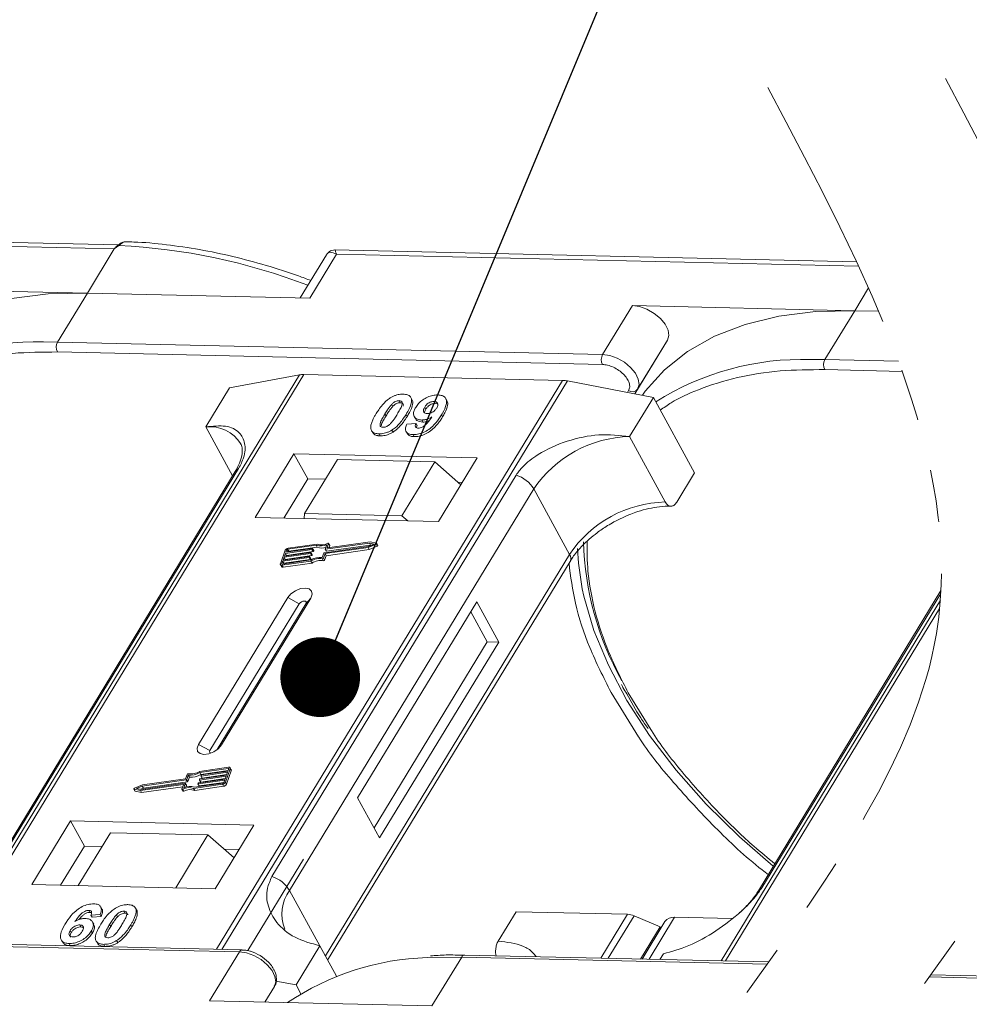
# Model space of a CAD drawing. Header units: millimetres. Extents: x -855 to 619, y 109 to 1142.
# Tile 59 of 74: x 261 to 320, y 923 to 984. Entities that reach past the tile are written whole.
import ezdxf

# ---------------------------------------------------------------- set-up
doc = ezdxf.new("R2010")
doc.units = ezdxf.units.MM
doc.linetypes.add('PHANTOM2', pattern=[31.75, 15.875, -3.175, 3.175, -3.175, 3.175, -3.175])
doc.styles.get("Standard").update_dxf_attribs({"font": '仿宋_GB2312.ttf', "width": 0.8})
doc.dimstyles.new('ISO-25.1', dxfattribs={"dimtxt": 6, "dimasz": 5, "dimexe": 3.5, "dimexo": 0.625, "dimgap": 1.5, "dimtad": 1, "dimtoh": 1, "dimtxsty": 'Standard', "dimcen": 2.5, "dimadec": 0, "dimazin": 0, "dimtfac": 1, "dimtmove": 0, "dimatfit": 3, "dimfxl": 0, "dimarcsym": 0})

msp = doc.modelspace()

# ---------------------------------------------------------------- linework, layer by layer
at = {"color": 7, "linetype": 'Continuous', "lineweight": 15}
for p, q in [((266.73, 970.352), (232.194, 971.144)), ((232.291, 970.884), (266.474, 970.1)), ((266.773, 970.311), (266.474, 970.1)), ((266.474, 970.1), (264.793, 967.338)), ((279.791, 969.742), (278.142, 967.032)), ((278.737, 967.018), (280.418, 969.78)), ((313.041, 969.289), (280.32, 970.04)), ((280.418, 969.78), (313.162, 969.029)), ((264.793, 967.338), (250.85, 967.658)), ((262.926, 964.269), (264.793, 967.338)), ((264.793, 967.338), (278.737, 967.018)), ((313.786, 967.657), (312.92, 966.234)), ((298.976, 966.554), (297.109, 963.485)), ((312.92, 966.234), (298.976, 966.554)), ((311.053, 963.165), (312.92, 966.234)), ((312.92, 966.234), (314.42, 966.199)), ((262.926, 964.269), (262.038, 964.275)), ((297.109, 963.485), (262.926, 964.269)), ((301.17, 964.378), (299.127, 961.02)), ((299.302, 961.309), (301.17, 964.378)), ((262.912, 963.647), (297.095, 962.863)), ((311.053, 963.165), (310.165, 963.171)), ((315.67, 963.059), (311.053, 963.165)), ((278.09, 962.213), (256.41, 926.583)), ((256.679, 926.577), (278.375, 962.234)), ((273.712, 961.407), (278.09, 962.213)), ((278.375, 962.234), (294.592, 961.862)), ((311.038, 962.543), (315.898, 962.431)), ((294.592, 961.862), (272.895, 926.205)), ((273.228, 926.197), (294.908, 961.827)), ((294.908, 961.827), (300.29, 960.797)), ((273.712, 961.407), (272.218, 958.952)), ((298.74, 961.231), (298.665, 961.108)), ((299.126, 961.02), (299.302, 961.309)), ((283.88, 960.36), (283.948, 960.234)), ((284.351, 960.594), (284.42, 960.467)), ((285.149, 960.664), (285.08, 960.79)), ((286.606, 960.417), (286.537, 960.543)), ((286.606, 960.417), (286.733, 960.392)), ((287.337, 960.599), (287.268, 960.725)), ((298.796, 958.342), (300.29, 960.797)), ((300.29, 960.797), (302.876, 956.069)), ((283.458, 959.769), (283.527, 959.643)), ((284.85, 959.608), (284.781, 959.734)), ((285.951, 960.184), (286.02, 960.058)), ((287.073, 959.578), (287.004, 959.704)), ((284.822, 959.126), (285.406, 959.165)), ((285.297, 959.604), (285.366, 959.478)), ((285.406, 959.165), (285.475, 959.039)), ((285.762, 959.38), (285.831, 959.254)), ((272.218, 958.952), (273.901, 955.877)), ((282.662, 958.653), (282.731, 958.527)), ((283.087, 958.516), (283.156, 958.39)), ((283.894, 958.75), (283.963, 958.624)), ((284.786, 958.66), (284.855, 958.534)), ((285.22, 958.467), (285.289, 958.341)), ((301.038, 954.245), (298.796, 958.342)), ((277.749, 957.269), (275.322, 953.28)), ((289.242, 957.006), (277.749, 957.269)), ((277.749, 957.269), (278.612, 955.693)), ((280.472, 956.896), (278.418, 953.52)), ((286.577, 956.756), (280.472, 956.896)), ((284.523, 953.38), (286.577, 956.756)), ((286.577, 956.756), (288.222, 955.328)), ((286.815, 953.016), (289.242, 957.006)), ((274.065, 956.147), (258.752, 930.981)), ((258.966, 931.168), (274.279, 956.333)), ((301.756, 954.228), (302.876, 956.069)), ((291.683, 955.934), (276.37, 930.768)), ((278.612, 955.693), (277.118, 953.238)), ((279.725, 955.668), (278.612, 955.693)), ((288.309, 955.471), (288.051, 955.477)), ((277.478, 929.891), (292.791, 955.057)), ((295.033, 950.959), (292.791, 955.057)), ((278.418, 953.52), (278.394, 953.209)), ((284.523, 953.38), (278.418, 953.52)), ((275.322, 953.28), (286.815, 953.016)), ((284.892, 953.06), (284.523, 953.38)), ((282.491, 951.67), (279.732, 951.278)), ((282.535, 951.743), (279.849, 951.362)), ((279.993, 951.525), (279.924, 951.651)), ((282.776, 951.609), (282.491, 951.67)), ((282.56, 951.543), (282.491, 951.67)), ((282.923, 951.661), (282.535, 951.743)), ((283.008, 951.524), (282.939, 951.65)), ((277.204, 951.222), (276.898, 950.371)), ((277.155, 950.845), (278.816, 951.08)), ((278.879, 951.258), (277.219, 951.022)), ((277.245, 951.093), (278.905, 951.329)), ((277.296, 951.235), (277.245, 951.093)), ((277.288, 950.896), (278.948, 951.132)), ((277.364, 951.11), (277.296, 951.235)), ((279.142, 951.531), (277.354, 951.277)), ((277.354, 951.277), (277.423, 951.151)), ((279.196, 951.606), (277.38, 951.348)), ((277.423, 951.151), (279.211, 951.404)), ((278.832, 951.066), (278.819, 951.03)), ((278.888, 950.904), (278.819, 951.03)), ((278.901, 950.949), (278.832, 951.075)), ((278.901, 950.94), (278.832, 951.066)), ((278.948, 951.132), (278.879, 951.258)), ((278.921, 951.314), (278.909, 951.279)), ((278.978, 951.153), (278.909, 951.279)), ((278.99, 951.197), (278.921, 951.323)), ((278.99, 951.188), (278.921, 951.314)), ((278.978, 951.153), (278.99, 951.188)), ((279.211, 951.404), (279.142, 951.531)), ((279.527, 950.77), (279.626, 951.044)), ((279.655, 951.065), (282.415, 951.457)), ((279.698, 951.004), (282.408, 951.388)), ((279.715, 951.292), (279.814, 951.566)), ((279.715, 951.283), (279.784, 951.157)), ((279.801, 951.152), (279.732, 951.278)), ((279.767, 950.878), (282.477, 951.262)), ((279.801, 951.152), (282.56, 951.543)), ((279.832, 951.376), (279.924, 951.633)), ((279.84, 951.362), (279.832, 951.376)), ((279.924, 951.633), (279.993, 951.507)), ((279.946, 951.375), (279.993, 951.507)), ((282.408, 951.388), (282.9, 951.596)), ((282.477, 951.262), (282.408, 951.388)), ((282.415, 951.457), (282.776, 951.609)), ((282.477, 951.262), (282.969, 951.469)), ((282.56, 951.543), (282.6, 951.535)), ((282.9, 951.596), (282.969, 951.469)), ((277.041, 950.525), (276.99, 950.384)), ((276.997, 950.284), (278.814, 950.542)), ((277.023, 950.355), (278.811, 950.608)), ((278.701, 950.761), (277.041, 950.525)), ((277.11, 950.399), (277.041, 950.525)), ((277.066, 950.596), (278.727, 950.832)), ((277.13, 950.774), (277.066, 950.596)), ((277.066, 950.158), (278.883, 950.416)), ((277.11, 950.399), (278.77, 950.635)), ((278.79, 951.009), (277.13, 950.774)), ((277.199, 950.648), (277.13, 950.774)), ((277.219, 951.022), (277.155, 950.845)), ((277.187, 950.613), (277.199, 950.648)), ((277.199, 950.648), (278.859, 950.883)), ((277.288, 950.896), (277.219, 951.022)), ((277.276, 950.862), (277.288, 950.896)), ((278.77, 950.635), (278.701, 950.761)), ((278.743, 950.818), (278.73, 950.782)), ((278.799, 950.656), (278.73, 950.782)), ((278.812, 950.701), (278.743, 950.827)), ((278.743, 950.818), (278.812, 950.692)), ((278.859, 950.883), (278.79, 951.009)), ((278.799, 950.656), (278.812, 950.692)), ((278.883, 950.416), (278.814, 950.542)), ((278.888, 950.904), (278.901, 950.94)), ((279.523, 950.688), (279.592, 950.562)), ((279.6, 950.729), (279.698, 951.004)), ((279.669, 950.603), (279.6, 950.729)), ((279.669, 950.603), (279.767, 950.878)), ((279.767, 950.878), (279.698, 951.004)), ((295.033, 950.959), (279.72, 925.794)), ((279.863, 925.533), (295.066, 950.518)), ((276.9, 950.316), (276.969, 950.19)), ((276.99, 950.384), (277.005, 950.355)), ((277.066, 950.158), (276.997, 950.284)), ((277.097, 950.365), (277.11, 950.399)), ((318.329, 948.695), (306.879, 929.877)), ((277.362, 948.254), (271.76, 939.047)), ((273.196, 939.014), (278.799, 948.221)), ((277.362, 948.254), (278.083, 947.864)), ((278.799, 948.221), (278.492, 947.854)), ((289.214, 947.982), (281.745, 935.706)), ((290.594, 945.46), (289.214, 947.982)), ((318.291, 948.084), (304.536, 925.479)), ((307.093, 930.063), (318.32, 948.514)), ((278.083, 947.864), (272.48, 938.657)), ((272.94, 938.73), (278.492, 947.854)), ((289.876, 945.477), (288.841, 947.368)), ((304.805, 925.473), (318.247, 947.562)), ((282.779, 933.814), (289.876, 945.477)), ((290.594, 945.46), (289.876, 945.477)), ((283.124, 933.184), (290.594, 945.46)), ((297.638, 942.309), (299.365, 939.521)), ((300.137, 939.974), (298.715, 942.284)), ((272.48, 938.657), (271.76, 939.047)), ((273.196, 939.014), (273.008, 938.788)), ((273.653, 937.614), (271.836, 937.356)), ((273.627, 937.543), (271.839, 937.289)), ((273.446, 936.675), (273.752, 937.527)), ((273.609, 937.372), (273.66, 937.514)), ((273.653, 937.495), (273.627, 937.543)), ((273.819, 937.455), (273.75, 937.582)), ((273.752, 937.527), (273.821, 937.401)), ((270.995, 936.832), (268.235, 936.44)), ((270.952, 936.893), (268.242, 936.509)), ((271.05, 937.168), (270.952, 936.893)), ((271.064, 936.706), (270.995, 936.832)), ((271.123, 937.127), (271.024, 936.853)), ((271.093, 936.727), (271.024, 936.853)), ((271.093, 936.727), (271.192, 937.001)), ((271.192, 937.001), (271.123, 937.127)), ((271.771, 936.64), (273.431, 936.875)), ((271.818, 936.831), (271.831, 936.867)), ((273.495, 937.053), (271.834, 936.817)), ((271.908, 937.163), (271.839, 937.289)), ((271.86, 936.888), (273.52, 937.124)), ((271.903, 936.691), (273.443, 936.909)), ((271.907, 937.08), (271.92, 937.115)), ((271.907, 937.07), (271.976, 936.944)), ((271.908, 937.163), (273.622, 937.406)), ((273.584, 937.301), (271.924, 937.065)), ((271.993, 936.939), (271.924, 937.065)), ((271.949, 937.136), (273.609, 937.372)), ((271.993, 936.939), (273.532, 937.158)), ((273.431, 936.875), (273.495, 937.053)), ((273.515, 936.549), (273.821, 937.401)), ((273.52, 937.124), (273.584, 937.301)), ((267.711, 936.247), (267.78, 936.121)), ((267.727, 936.236), (268.115, 936.154)), ((267.796, 936.11), (267.727, 936.236)), ((268.242, 936.509), (267.751, 936.302)), ((268.235, 936.44), (267.874, 936.288)), ((267.874, 936.288), (268.159, 936.228)), ((268.115, 936.154), (270.801, 936.536)), ((268.119, 936.236), (268.304, 936.314)), ((268.159, 936.228), (270.918, 936.619)), ((268.184, 936.028), (270.773, 936.396)), ((268.304, 936.314), (268.235, 936.44)), ((268.304, 936.314), (271.064, 936.706)), ((270.818, 936.521), (270.726, 936.264)), ((270.726, 936.246), (270.795, 936.12)), ((270.849, 936.116), (270.78, 936.242)), ((270.814, 936.512), (270.801, 936.536)), ((270.935, 936.605), (270.836, 936.331)), ((271.004, 936.488), (270.935, 936.614)), ((271.004, 936.479), (270.935, 936.605)), ((270.966, 936.374), (271.004, 936.479)), ((271.454, 936.292), (273.27, 936.55)), ((271.523, 936.166), (271.454, 936.292)), ((271.508, 936.367), (273.296, 936.621)), ((271.523, 936.166), (273.339, 936.423)), ((271.729, 936.583), (271.741, 936.619)), ((271.729, 936.574), (271.798, 936.448)), ((273.405, 936.804), (271.745, 936.569)), ((271.814, 936.443), (271.745, 936.569)), ((271.814, 936.443), (273.354, 936.661)), ((271.818, 936.822), (271.887, 936.696)), ((271.903, 936.691), (271.834, 936.817)), ((273.27, 936.55), (273.339, 936.423)), ((273.355, 936.662), (273.405, 936.804)), ((273.515, 936.549), (273.446, 936.675)), ((267.796, 936.11), (268.184, 936.028)), ((268.184, 936.028), (268.115, 936.154)), ((281.745, 935.706), (283.124, 933.184)), ((263.744, 934.252), (261.316, 930.262)), ((275.237, 933.988), (263.744, 934.252)), ((263.744, 934.252), (264.606, 932.676)), ((272.809, 929.998), (275.237, 933.988)), ((266.242, 933.51), (264.225, 930.195)), ((266.242, 933.51), (272.348, 933.37)), ((270.331, 930.055), (272.348, 933.37)), ((272.348, 933.37), (273.992, 931.943)), ((264.606, 932.676), (263.112, 930.221)), ((265.719, 932.65), (264.606, 932.676)), ((274.303, 932.453), (273.379, 932.475)), ((278.35, 931.862), (274.858, 926.123)), ((261.316, 930.262), (272.809, 929.998)), ((277.478, 929.891), (279.375, 926.425)), ((265.703, 928.733), (265.634, 928.86)), ((267.764, 928.856), (267.758, 928.867)), ((264.88, 928.645), (264.949, 928.519)), ((265.599, 928.394), (265.015, 928.355)), ((265.015, 928.355), (265.084, 928.229)), ((265.084, 928.229), (265.668, 928.268)), ((265.599, 928.394), (265.668, 928.268)), ((266.681, 928.235), (266.612, 928.361)), ((267.084, 928.595), (267.153, 928.469)), ((267.837, 928.737), (267.906, 928.61)), ((290.56, 926.723), (291.681, 928.564)), ((291.681, 928.564), (298.665, 928.404)), ((298.665, 928.404), (296.99, 925.652)), ((299.083, 928.306), (297.462, 925.641)), ((299.083, 928.306), (300.714, 927.61)), ((300.026, 925.582), (301.626, 928.212)), ((305.202, 928.13), (301.626, 928.212)), ((264.316, 927.733), (264.385, 927.607)), ((265.193, 927.787), (265.124, 927.913)), ((266.189, 927.768), (266.258, 927.642)), ((267.515, 927.738), (267.584, 927.612)), ((299.488, 925.595), (300.714, 927.61)), ((301.016, 927.952), (299.58, 925.592)), ((300.758, 927.529), (300.714, 927.61)), ((263.717, 927.388), (263.786, 927.262)), ((265.037, 927.347), (265.106, 927.221)), ((240.143, 926.827), (274.326, 926.043)), ((274.509, 926.168), (240.326, 926.952)), ((263.152, 926.797), (263.221, 926.671)), ((263.646, 926.567), (263.715, 926.441)), ((265.339, 926.731), (265.408, 926.605)), ((265.82, 926.517), (265.889, 926.391)), ((266.627, 926.752), (266.696, 926.625)), ((279.375, 926.425), (277.881, 923.969)), ((279.375, 926.425), (280.417, 924.519)), ((274.326, 926.043), (272.459, 922.974)), ((286.11, 925.685), (288.27, 925.723)), ((286.403, 922.654), (288.27, 925.723)), ((288.27, 925.723), (307.427, 925.283)), ((307.518, 925.41), (288.453, 925.848)), ((300.703, 925.567), (300.924, 925.93)), ((332.173, 924.266), (317.672, 924.599)), ((276.618, 924.211), (277.881, 923.969)), ((277.881, 923.969), (278.18, 923.422)), ((317.581, 924.472), (331.99, 924.141)), ((276.52, 923.867), (275.928, 922.894)), ((275.928, 922.894), (276.52, 923.867)), ((272.459, 922.974), (286.403, 922.654))]:
    msp.add_line(p, q, dxfattribs=at)
at = {"color": 7, "linetype": 'Continuous', "lineweight": 15, "flags": 128}
for points in [[(266.773, 970.311), (266.757, 970.321), (266.742, 970.328), (266.728, 970.333), (266.717, 970.335), (266.708, 970.335), (266.7, 970.331), (266.695, 970.325), (266.693, 970.316)], [(264.793, 967.338), (262.341, 967.28), (260.043, 966.991), (257.923, 966.475), (256.005, 965.737), (254.31, 964.785), (252.856, 963.629), (251.659, 962.283), (251.48, 962.032)], [(301.17, 964.378), (301.258, 964.669), (301.21, 965.015), (301.028, 965.384), (300.73, 965.745), (300.339, 966.067), (299.891, 966.323), (299.423, 966.49), (298.976, 966.554)], [(312.92, 966.234), (310.468, 966.176), (308.169, 965.887), (306.05, 965.371), (304.131, 964.633), (302.436, 963.68), (300.982, 962.525), (299.786, 961.179), (299.606, 960.928)], [(299.302, 961.309), (299.391, 961.6), (299.342, 961.946), (299.161, 962.315), (298.862, 962.676), (298.472, 962.998), (298.023, 963.254), (297.556, 963.421), (297.109, 963.485)], [(279.87, 951.655), (279.882, 951.66), (279.894, 951.662), (279.905, 951.662), (279.914, 951.66), (279.921, 951.655), (279.925, 951.649), (279.926, 951.641), (279.924, 951.633)], [(282.923, 951.661), (282.932, 951.657), (282.939, 951.651), (282.941, 951.642), (282.939, 951.632), (282.934, 951.622), (282.925, 951.612), (282.913, 951.603), (282.9, 951.596)], [(278.816, 951.08), (278.82, 951.081), (278.824, 951.08), (278.827, 951.079), (278.83, 951.077), (278.832, 951.075), (278.833, 951.072), (278.833, 951.069), (278.832, 951.066)], [(278.905, 951.329), (278.909, 951.329), (278.913, 951.328), (278.917, 951.327), (278.919, 951.326), (278.921, 951.323), (278.922, 951.321), (278.922, 951.318), (278.921, 951.314)], [(279.732, 951.278), (279.727, 951.277), (279.723, 951.278), (279.72, 951.279), (279.717, 951.281), (279.715, 951.283), (279.714, 951.286), (279.714, 951.289), (279.715, 951.292)], [(279.849, 951.362), (279.844, 951.361), (279.84, 951.362), (279.837, 951.363), (279.834, 951.365), (279.833, 951.367), (279.831, 951.37), (279.831, 951.373), (279.832, 951.376)], [(282.969, 951.469), (282.982, 951.476), (282.994, 951.485), (283.003, 951.496), (283.008, 951.506), (283.01, 951.516), (283.008, 951.524)], [(295.831, 948.808), (295.588, 950.401), (295.524, 951.323)], [(278.727, 950.832), (278.731, 950.832), (278.735, 950.832), (278.738, 950.831), (278.741, 950.829), (278.743, 950.827), (278.744, 950.824), (278.744, 950.821), (278.743, 950.818)], [(276.997, 950.284), (276.971, 950.282), (276.948, 950.284), (276.928, 950.291), (276.911, 950.301), (276.9, 950.315), (276.894, 950.331), (276.893, 950.35), (276.898, 950.371)], [(276.99, 950.384), (276.988, 950.377), (276.988, 950.37), (276.99, 950.365), (276.994, 950.36), (277, 950.357), (277.006, 950.355), (277.014, 950.354), (277.023, 950.355)], [(278.799, 948.221), (278.887, 948.457), (278.852, 948.66), (278.7, 948.798), (278.454, 948.851), (278.151, 948.811), (277.837, 948.683), (277.56, 948.487), (277.362, 948.254)], [(307.81, 931.407), (305.683, 933.258), (303.601, 935.312), (301.72, 937.437), (300.059, 939.611), (298.636, 941.81), (297.467, 944.012), (296.563, 946.193), (295.935, 948.33), (295.831, 948.808)], [(278.492, 947.854), (278.517, 947.922), (278.507, 947.979), (278.464, 948.019), (278.394, 948.034), (278.307, 948.023), (278.218, 947.986), (278.139, 947.93), (278.083, 947.864)], [(271.76, 939.047), (271.672, 938.811), (271.706, 938.608), (271.858, 938.47), (272.105, 938.417), (272.408, 938.457), (272.722, 938.585), (272.999, 938.78), (273.196, 939.014)], [(272.48, 938.657), (272.455, 938.59), (272.465, 938.532), (272.508, 938.492), (272.513, 938.49)], [(273.66, 937.514), (273.662, 937.52), (273.662, 937.527), (273.66, 937.532), (273.656, 937.537), (273.65, 937.54), (273.644, 937.542), (273.636, 937.543), (273.627, 937.543)], [(273.653, 937.614), (273.679, 937.615), (273.702, 937.613), (273.723, 937.606), (273.739, 937.596), (273.75, 937.582), (273.756, 937.566), (273.757, 937.547), (273.752, 937.527)], [(271.834, 936.817), (271.83, 936.817), (271.826, 936.817), (271.823, 936.818), (271.82, 936.82), (271.818, 936.822), (271.817, 936.825), (271.817, 936.828), (271.818, 936.831)], [(271.924, 937.065), (271.919, 937.065), (271.915, 937.065), (271.912, 937.066), (271.909, 937.068), (271.907, 937.07), (271.906, 937.073), (271.906, 937.076), (271.907, 937.08)], [(267.727, 936.236), (267.718, 936.24), (267.711, 936.247), (267.709, 936.255), (267.711, 936.265), (267.717, 936.275), (267.726, 936.286), (267.737, 936.295), (267.751, 936.302)], [(270.78, 936.242), (270.768, 936.237), (270.756, 936.235), (270.745, 936.235), (270.736, 936.237), (270.729, 936.242), (270.725, 936.248), (270.724, 936.256), (270.726, 936.264)], [(270.801, 936.536), (270.806, 936.536), (270.81, 936.535), (270.813, 936.534), (270.816, 936.533), (270.818, 936.53), (270.819, 936.528), (270.819, 936.524), (270.818, 936.521)], [(270.918, 936.619), (270.923, 936.62), (270.927, 936.619), (270.93, 936.618), (270.933, 936.617), (270.935, 936.614), (270.936, 936.612), (270.936, 936.608), (270.935, 936.605)], [(271.745, 936.569), (271.741, 936.568), (271.737, 936.569), (271.734, 936.57), (271.731, 936.571), (271.729, 936.574), (271.728, 936.577), (271.728, 936.58), (271.729, 936.583)], [(270.795, 936.12), (270.798, 936.116), (270.805, 936.111), (270.814, 936.109), (270.825, 936.109), (270.837, 936.111), (270.849, 936.116)], [(274.326, 926.043), (274.773, 925.979), (275.241, 925.812), (275.689, 925.557), (276.079, 925.234), (276.378, 924.873), (276.56, 924.504), (276.608, 924.159), (276.52, 923.867)]]:
    msp.add_lwpolyline(points, dxfattribs=at)
at = {"color": 7, "linetype": 'Continuous', "lineweight": 15}
for centre, radius, start, end in [((265.078, 932.742), 37.606, 68.8867, 87.41637), ((261.49, 947.098), 17.186, 88.17299, 122.27686), ((263.519, 963.944), 0.676, 151.28833, 206.07738), ((297.702, 963.16), 0.676, 151.28833, 206.07738), ((309.617, 945.993), 17.186, 88.17299, 122.27686), ((311.646, 962.84), 0.676, 151.28833, 206.07738), ((278.335, 960.83), 1.404, 88.36437, 100.07486), ((294.54, 959.939), 1.923, 78.95956, 88.45106), ((298.981, 961.557), 0.406, 233.49916, 322.32593), ((272.459, 956.644), 2.32, 32.72807, 95.94494), ((298.964, 950.905), 7.439, 91.29253, 146.07318), ((274.477, 955.89), 0.486, 114.04723, 148.03545), ((291.041, 953.985), 2.052, 31.49474, 71.76502), ((301.205, 946.807), 7.439, 91.29253, 146.07318), ((279.478, 952.374), 0.819, 249.85489, 298.61454), ((314.735, 952.238), 18.828, 181.47296, 209.27046), ((277.409, 951.121), 0.229, 97.42066, 153.85265), ((277.364, 951.201), 0.0762, 97.42066, 153.85265), ((277.433, 951.074), 0.0769, 97.57631, 152.44031), ((278.785, 951.047), 0.0381, 277.42066, 333.85265), ((278.874, 951.295), 0.0381, 277.42066, 333.85265), ((278.943, 951.169), 0.0381, 277.42066, 333.85265), ((278.98, 951.192), 0.011, 336.9348, 26.00024), ((279.433, 952.39), 0.907, 251.29271, 294.8085), ((279.493, 952.207), 0.85, 250.64873, 287.80174), ((279.66, 951.027), 0.0381, 97.42066, 153.85265), ((279.796, 951.166), 0.0149, 216.6597, 287.11154), ((279.974, 951.515), 0.0214, 336.12463, 26.81041), ((278.696, 950.799), 0.0381, 277.42066, 333.85265), ((278.765, 950.673), 0.0381, 277.42066, 333.85265), ((279.414, 949.602), 1.173, 84.44241, 120.93013), ((278.802, 950.696), 0.011, 336.9348, 26.00024), ((279.356, 949.704), 0.998, 80.39857, 122.94909), ((278.854, 950.921), 0.0381, 277.42066, 333.85265), ((279.425, 949.578), 0.998, 80.39857, 122.94909), ((278.891, 950.944), 0.011, 336.9348, 26.00024), ((279.533, 950.761), 0.0736, 261.76287, 334.64704), ((279.602, 950.635), 0.0736, 261.76287, 334.64704), ((294.691, 950.712), 0.422, 332.73921, 35.93869), ((277.04, 950.243), 0.0892, 216.6597, 287.11154), ((273.76, 937.426), 0.0661, 336.9348, 26.00024), ((270.99, 936.87), 0.0381, 277.42066, 333.85265), ((271.117, 937.136), 0.0736, 81.76287, 154.64704), ((271.236, 938.295), 1.173, 264.44241, 300.93013), ((271.294, 938.193), 0.998, 260.39857, 302.94909), ((271.305, 938.169), 1.173, 264.44241, 300.93013), ((271.865, 936.85), 0.0381, 97.42066, 153.85265), ((271.954, 937.098), 0.0381, 97.42066, 153.85265), ((271.988, 936.953), 0.0149, 216.6597, 287.11154), ((271.172, 935.523), 0.819, 69.85489, 118.61454), ((271.217, 935.507), 0.907, 71.29271, 114.8085), ((271.241, 935.397), 0.819, 69.85489, 118.61454), ((270.994, 936.483), 0.011, 336.9348, 26.00024), ((271.059, 936.744), 0.0381, 277.42066, 333.85265), ((271.776, 936.602), 0.0381, 97.42066, 153.85265), ((271.81, 936.457), 0.0149, 216.6597, 287.11154), ((271.899, 936.705), 0.0149, 216.6597, 287.11154), ((273.241, 936.776), 0.229, 277.42066, 333.85265), ((273.286, 936.696), 0.0762, 277.42066, 333.85265), ((273.31, 936.65), 0.229, 277.42066, 333.85265), ((267.799, 936.131), 0.0212, 210.21858, 262.82259), ((275.728, 928.819), 2.052, 31.49474, 71.76502), ((307.291, 929.62), 0.486, 114.04363, 148.18037), ((279.424, 928.428), 2.434, 143.05874, 202.97399), ((298.615, 927.251), 1.154, 66.05067, 87.52203), ((301.546, 927.552), 0.664, 83.06528, 142.98998), ((274.519, 925.957), 0.21, 92.05976, 156.00278), ((288.469, 925.627), 0.221, 94.37574, 154.30043), ((286.579, 909.219), 16.472, 91.62872, 124.08314)]:
    msp.add_arc(centre, radius, start, end, dxfattribs=at)
at = {"color": 3, "linetype": 'PHANTOM2', "lineweight": 9, "ltscale": 1.030123}
for points in [[(318.611, 980.796), (329.184, 946.558), (305.52, 901.748), (316.092, 867.51)], [(307.468, 980.228), (318.041, 945.991), (294.377, 901.18), (304.949, 866.943)]]:
    msp.add_spline(points, degree=3, dxfattribs=at)
at = {"color": 7, "linetype": 'Continuous', "lineweight": 15}
msp.add_open_spline([(266.474, 970.1), (266.507, 970.148), (266.572, 970.243), (266.652, 970.291), (266.693, 970.316)], degree=3, dxfattribs=at)
for points, knots in [([(266.707, 970.335), (266.694, 970.325), (266.669, 970.307), (266.643, 970.287), (266.631, 970.278)], [0, 0, 0, 0, 0.518796, 1, 1, 1, 1]), ([(267.188, 970.553), (267.145, 970.55), (267.05, 970.544), (266.881, 970.471), (266.769, 970.384), (266.7, 970.331)], [0, 0, 0, 0, 0.249637, 0.538323, 1, 1, 1, 1]), ([(267.229, 970.554), (267.225, 970.555), (267.185, 970.567), (267.105, 970.543), (266.991, 970.495), (266.881, 970.413), (266.807, 970.343), (266.773, 970.311)], [0, 0, 0, 0, 0.033044, 0.285426, 0.531875, 0.785768, 1, 1, 1, 1]), ([(278.806, 968.122), (278.551, 968.22), (277.616, 968.577), (275.982, 969.089), (273.906, 969.648), (271.813, 970.086), (269.738, 970.385), (268.202, 970.537), (267.386, 970.543), (267.228, 970.544)], [0, 0, 0, 0, 0.064257, 0.235538, 0.411454, 0.590698, 0.772379, 0.955884, 1, 1, 1, 1]), ([(280.418, 969.78), (280.278, 969.837), (280.062, 969.924), (279.867, 969.856), (279.796, 969.743), (279.764, 969.691)], [0, 0, 0, 0, 0.498413, 0.772928, 1, 1, 1, 1]), ([(280.318, 970.04), (280.254, 970.036), (280.145, 970.03), (279.961, 969.945), (279.877, 969.848), (279.831, 969.796)], [0, 0, 0, 0, 0.389383, 0.666862, 1, 1, 1, 1]), ([(280.32, 970.034), (280.32, 970.036), (280.319, 970.06), (280.341, 969.977), (280.392, 969.846), (280.418, 969.78)], [0, 0, 0, 0, 0.044603, 0.521109, 1, 1, 1, 1]), ([(252.601, 961.102), (252.824, 961.26), (253.533, 961.765), (255.121, 962.488), (257.377, 963.194), (260.041, 963.623), (261.965, 963.639), (262.912, 963.647)], [0, 0, 0, 0, 0.088375, 0.281114, 0.527622, 0.767417, 1, 1, 1, 1]), ([(297.095, 962.863), (297.202, 962.853), (297.422, 962.832), (297.784, 962.7), (298.127, 962.505), (298.421, 962.261), (298.647, 961.988), (298.786, 961.706), (298.828, 961.438), (298.769, 961.299), (298.74, 961.231)], [0, 0, 0, 0, 0.12225, 0.25, 0.37775, 0.5, 0.62225, 0.75, 0.87775, 1, 1, 1, 1]), ([(300.728, 959.997), (300.95, 960.156), (301.659, 960.661), (303.247, 961.384), (305.504, 962.089), (308.168, 962.519), (310.091, 962.535), (311.038, 962.543)], [0, 0, 0, 0, 0.088375, 0.281114, 0.527622, 0.767417, 1, 1, 1, 1]), ([(283.794, 960.768), (283.844, 960.798), (283.947, 960.859), (284.111, 960.928), (284.278, 960.975), (284.414, 960.996), (284.521, 961.003), (284.574, 961.003), (284.6, 961.003)], [0, 0, 0, 0, 0.193776, 0.3936, 0.587864, 0.788908, 0.894169, 1, 1, 1, 1]), ([(284.6, 961.003), (284.694, 960.994), (284.881, 960.977), (285.06, 960.85), (285.146, 960.665), (285.102, 960.292), (284.917, 959.971), (284.781, 959.734)], [0, 0, 0, 0, 0.147566, 0.296688, 0.431278, 0.580404, 1, 1, 1, 1]), ([(285.384, 960.173), (285.44, 960.255), (285.552, 960.421), (285.814, 960.651), (286.125, 960.828), (286.464, 960.941), (286.669, 960.949), (286.775, 960.953)], [0, 0, 0, 0, 0.197927, 0.397728, 0.597413, 0.790584, 1, 1, 1, 1]), ([(286.775, 960.953), (286.868, 960.944), (287.055, 960.927), (287.238, 960.796), (287.334, 960.604), (287.306, 960.272), (287.155, 959.959), (287.025, 959.741), (287.004, 959.704)], [0, 0, 0, 0, 0.148288, 0.297745, 0.443713, 0.607791, 0.934708, 1, 1, 1, 1]), ([(282.905, 959.782), (282.957, 959.864), (283.073, 960.05), (283.323, 960.373), (283.582, 960.63), (283.773, 960.755), (283.794, 960.768)], [0, 0, 0, 0, 0.236731, 0.537555, 0.949668, 1, 1, 1, 1]), ([(283.458, 959.769), (283.483, 959.81), (283.533, 959.892), (283.605, 960.003), (283.672, 960.101), (283.735, 960.188), (283.802, 960.275), (283.854, 960.332), (283.88, 960.36)], [0, 0, 0, 0, 0.205942, 0.411959, 0.558149, 0.704502, 0.851801, 1, 1, 1, 1]), ([(283.88, 960.36), (283.922, 960.402), (283.991, 960.47), (284.116, 960.546), (284.23, 960.584), (284.307, 960.593), (284.347, 960.593), (284.351, 960.594)], [0, 0, 0, 0, 0.3348035, 0.5425606, 0.750382, 0.9707212, 1, 1, 1, 1]), ([(283.948, 960.234), (283.991, 960.276), (284.06, 960.344), (284.185, 960.42), (284.299, 960.458), (284.376, 960.467), (284.416, 960.467), (284.42, 960.467)], [0, 0, 0, 0, 0.334804, 0.542561, 0.750382, 0.970721, 1, 1, 1, 1]), ([(284.351, 960.594), (284.39, 960.589), (284.46, 960.581), (284.526, 960.532), (284.552, 960.44), (284.518, 960.27), (284.396, 960.028), (284.286, 959.844), (284.231, 959.751)], [0, 0, 0, 0, 0.104614, 0.188814, 0.273512, 0.444127, 0.719481, 1, 1, 1, 1]), ([(284.42, 960.467), (284.459, 960.463), (284.529, 960.455), (284.594, 960.406), (284.617, 960.339), (284.605, 960.285), (284.599, 960.258)], [0, 0, 0, 0, 0.293658, 0.530016, 0.767769, 1, 1, 1, 1]), ([(284.85, 959.608), (284.898, 959.69), (285.048, 959.945), (285.193, 960.283), (285.216, 960.56), (285.154, 960.636), (285.137, 960.657)], [0, 0, 0, 0, 0.220552, 0.687786, 0.91457, 1, 1, 1, 1]), ([(285.951, 960.184), (285.986, 960.237), (286.043, 960.322), (286.163, 960.431), (286.282, 960.495), (286.412, 960.538), (286.492, 960.541), (286.537, 960.543)], [0, 0, 0, 0, 0.2913202, 0.4655393, 0.6416315, 0.798664, 1, 1, 1, 1]), ([(286.02, 960.058), (286.055, 960.111), (286.112, 960.196), (286.232, 960.305), (286.351, 960.369), (286.481, 960.412), (286.561, 960.415), (286.606, 960.417)], [0, 0, 0, 0, 0.29132, 0.465539, 0.641632, 0.798664, 1, 1, 1, 1]), ([(286.537, 960.543), (286.583, 960.538), (286.676, 960.527), (286.757, 960.452), (286.79, 960.353), (286.764, 960.24), (286.722, 960.166), (286.704, 960.132)], [0, 0, 0, 0, 0.207955, 0.420406, 0.62732, 0.827707, 1, 1, 1, 1]), ([(287.073, 959.578), (287.121, 959.66), (287.266, 959.907), (287.394, 960.241), (287.402, 960.505), (287.339, 960.577), (287.326, 960.592)], [0, 0, 0, 0, 0.2271221, 0.6848597, 0.9348975, 1, 1, 1, 1]), ([(282.583, 958.783), (282.575, 958.817), (282.559, 958.886), (282.57, 959.033), (282.62, 959.223), (282.711, 959.431), (282.808, 959.618), (282.873, 959.727), (282.905, 959.782)], [0, 0, 0, 0, 0.1184406, 0.2393457, 0.4595932, 0.6849248, 0.8422399, 1, 1, 1, 1]), ([(283.336, 958.925), (283.29, 958.931), (283.216, 958.941), (283.157, 958.997), (283.139, 959.093), (283.175, 959.263), (283.3, 959.503), (283.405, 959.68), (283.458, 959.769)], [0, 0, 0, 0, 0.1253702, 0.2022903, 0.2791788, 0.4647576, 0.7305818, 1, 1, 1, 1]), ([(283.527, 959.643), (283.552, 959.684), (283.602, 959.766), (283.674, 959.877), (283.741, 959.975), (283.804, 960.062), (283.871, 960.149), (283.923, 960.206), (283.948, 960.234)], [0, 0, 0, 0, 0.205942, 0.411959, 0.558149, 0.704502, 0.851801, 1, 1, 1, 1]), ([(284.231, 959.751), (284.206, 959.711), (284.155, 959.629), (284.084, 959.518), (284.016, 959.419), (283.953, 959.332), (283.886, 959.244), (283.834, 959.187), (283.808, 959.159)], [0, 0, 0, 0, 0.20527, 0.410616, 0.55715, 0.703844, 0.851471, 1, 1, 1, 1]), ([(284.781, 959.734), (284.729, 959.652), (284.612, 959.466), (284.368, 959.149), (284.111, 958.893), (283.922, 958.769), (283.894, 958.75)], [0, 0, 0, 0, 0.237281, 0.538591, 0.932677, 1, 1, 1, 1]), ([(287.004, 959.704), (286.952, 959.623), (286.796, 959.376), (286.523, 959.037), (286.133, 958.729), (285.771, 958.549), (285.454, 958.471), (285.282, 958.468), (285.22, 958.467)], [0, 0, 0, 0, 0.1423372, 0.4291269, 0.5899433, 0.7512055, 0.9098946, 1, 1, 1, 1]), ([(285.762, 959.38), (285.67, 959.39), (285.483, 959.41), (285.312, 959.548), (285.234, 959.74), (285.267, 959.96), (285.349, 960.109), (285.384, 960.173)], [0, 0, 0, 0, 0.210189, 0.421773, 0.623603, 0.837034, 1, 1, 1, 1]), ([(286.105, 959.787), (286.058, 959.792), (285.972, 959.801), (285.89, 959.861), (285.859, 959.943), (285.88, 960.055), (285.924, 960.136), (285.951, 960.184)], [0, 0, 0, 0, 0.2139369, 0.3980753, 0.5830907, 0.7516657, 1, 1, 1, 1]), ([(285.938, 959.837), (285.941, 959.863), (285.948, 959.933), (285.992, 960.01), (286.02, 960.058)], [0, 0, 0, 0, 0.366323, 1, 1, 1, 1]), ([(286.704, 960.132), (286.671, 960.083), (286.615, 960.001), (286.49, 959.899), (286.363, 959.834), (286.228, 959.791), (286.146, 959.789), (286.105, 959.787)], [0, 0, 0, 0, 0.2673945, 0.4472142, 0.6271221, 0.8130653, 1, 1, 1, 1]), ([(283.229, 959.011), (283.233, 959.044), (283.248, 959.16), (283.372, 959.377), (283.475, 959.554), (283.527, 959.643)], [0, 0, 0, 0, 0.166989, 0.580698, 1, 1, 1, 1]), ([(283.808, 959.159), (283.765, 959.117), (283.697, 959.049), (283.572, 958.974), (283.46, 958.935), (283.382, 958.926), (283.342, 958.925), (283.336, 958.925)], [0, 0, 0, 0, 0.333678, 0.540413, 0.747264, 0.961209, 1, 1, 1, 1]), ([(283.963, 958.624), (284.011, 958.657), (284.109, 958.723), (284.272, 958.862), (284.445, 959.04), (284.605, 959.241), (284.739, 959.431), (284.813, 959.549), (284.85, 959.608)], [0, 0, 0, 0, 0.118595, 0.239509, 0.447458, 0.659935, 0.829685, 1, 1, 1, 1]), ([(285.22, 958.467), (285.127, 958.476), (284.958, 958.493), (284.801, 958.609), (284.731, 958.785), (284.76, 958.97), (284.809, 959.093), (284.822, 959.126)], [0, 0, 0, 0, 0.242788, 0.438865, 0.634801, 0.900936, 1, 1, 1, 1]), ([(285.289, 958.341), (285.39, 958.345), (285.592, 958.352), (285.927, 958.462), (286.257, 958.64), (286.634, 958.954), (286.887, 959.283), (287.035, 959.518), (287.073, 959.578)], [0, 0, 0, 0, 0.14324, 0.28761, 0.430449, 0.591135, 0.89544, 1, 1, 1, 1]), ([(285.406, 959.165), (285.385, 959.116), (285.354, 959.04), (285.365, 958.95), (285.411, 958.901), (285.476, 958.879), (285.522, 958.876), (285.54, 958.875)], [0, 0, 0, 0, 0.344714, 0.529059, 0.714209, 0.892196, 1, 1, 1, 1]), ([(285.378, 959.485), (285.391, 959.455), (285.433, 959.36), (285.594, 959.275), (285.761, 959.26), (285.831, 959.254)], [0, 0, 0, 0, 0.20752, 0.66568, 1, 1, 1, 1]), ([(285.54, 958.875), (285.581, 958.877), (285.663, 958.882), (285.809, 958.94), (285.973, 959.042), (286.187, 959.263), (286.317, 959.447), (286.407, 959.574)], [0, 0, 0, 0, 0.112015, 0.224355, 0.367768, 0.565827, 1, 1, 1, 1]), ([(286.407, 959.574), (286.355, 959.545), (286.251, 959.486), (286.112, 959.434), (286.002, 959.404), (285.921, 959.389), (285.84, 959.381), (285.789, 959.38), (285.762, 959.38)], [0, 0, 0, 0, 0.243491, 0.496266, 0.61821, 0.741704, 0.870158, 1, 1, 1, 1]), ([(285.831, 959.254), (285.881, 959.255), (285.981, 959.257), (286.114, 959.287), (286.192, 959.314), (286.214, 959.321)], [0, 0, 0, 0, 0.409454, 0.83528, 1, 1, 1, 1]), ([(274.279, 956.333), (274.397, 956.568), (274.698, 957.168), (274.711, 957.963), (274.356, 958.667), (273.541, 959.083), (272.658, 958.995), (272.218, 958.952)], [0, 0, 0, 0, 0.125713, 0.321276, 0.524466, 0.763484, 1, 1, 1, 1]), ([(283.087, 958.516), (283.04, 958.519), (282.945, 958.524), (282.819, 958.554), (282.711, 958.605), (282.644, 958.668), (282.604, 958.729), (282.59, 958.765), (282.583, 958.783)], [0, 0, 0, 0, 0.192635, 0.388697, 0.582015, 0.783044, 0.890959, 1, 1, 1, 1]), ([(282.735, 958.529), (282.747, 958.516), (282.783, 958.476), (282.874, 958.433), (282.98, 958.405), (283.077, 958.393), (283.13, 958.391), (283.156, 958.39)], [0, 0, 0, 0, 0.143925, 0.415852, 0.697483, 0.848301, 1, 1, 1, 1]), ([(283.894, 958.75), (283.843, 958.72), (283.741, 958.659), (283.576, 958.591), (283.41, 958.543), (283.274, 958.523), (283.167, 958.516), (283.114, 958.516), (283.087, 958.516)], [0, 0, 0, 0, 0.193769, 0.393564, 0.587886, 0.789131, 0.894283, 1, 1, 1, 1]), ([(283.156, 958.39), (283.205, 958.39), (283.304, 958.391), (283.462, 958.414), (283.628, 958.459), (283.768, 958.516), (283.88, 958.574), (283.935, 958.607), (283.963, 958.624)], [0, 0, 0, 0, 0.193594, 0.390501, 0.584817, 0.78683, 0.892868, 1, 1, 1, 1]), ([(284.858, 958.536), (284.894, 958.489), (284.963, 958.396), (285.137, 958.349), (285.251, 958.343), (285.289, 958.341)], [0, 0, 0, 0, 0.415852, 0.802138, 1, 1, 1, 1]), ([(285.436, 958.898), (285.438, 958.924), (285.442, 958.969), (285.465, 959.018), (285.475, 959.039)], [0, 0, 0, 0, 0.569737, 1, 1, 1, 1]), ([(298.796, 958.342), (298.165, 958.41), (296.904, 958.547), (294.858, 958.123), (293.224, 957.373), (292.161, 956.587), (291.813, 956.111), (291.683, 955.934)], [0, 0, 0, 0, 0.249096, 0.498243, 0.745205, 0.90541, 1, 1, 1, 1]), ([(274.402, 957.896), (274.414, 957.881), (274.483, 957.788), (274.519, 957.584), (274.502, 957.179), (274.368, 956.698), (274.162, 956.327), (274.062, 956.146)], [0, 0, 0, 0, 0.054359, 0.333223, 0.559722, 0.78604, 1, 1, 1, 1]), ([(301.756, 954.228), (301.71, 954.166), (301.619, 954.042), (301.447, 953.967), (301.275, 953.988), (301.133, 954.092), (301.065, 954.201), (301.038, 954.245)], [0, 0, 0, 0, 0.2146939, 0.4293877, 0.6440816, 0.8587754, 1, 1, 1, 1]), ([(297.821, 952.994), (298.171, 953.169), (298.663, 953.416), (299.401, 953.675), (300.015, 953.845), (300.698, 953.954), (301.165, 953.996), (301.373, 953.977), (301.388, 953.976)], [0, 0, 0, 0, 0.288391, 0.40474, 0.594322, 0.785544, 0.984773, 1, 1, 1, 1]), ([(295.082, 950.521), (295.131, 950.606), (295.302, 950.905), (295.709, 951.384), (296.236, 951.897), (296.79, 952.346), (297.317, 952.708), (297.686, 952.917), (297.821, 952.994)], [0, 0, 0, 0, 0.097286, 0.340622, 0.525469, 0.686972, 0.885597, 1, 1, 1, 1]), ([(298.715, 942.284), (298.286, 943.129), (297.415, 944.845), (296.581, 947.404), (296.134, 949.745), (296.136, 951.164), (296.137, 951.785)], [0, 0, 0, 0, 0.255322, 0.518562, 0.789217, 1, 1, 1, 1]), ([(295, 950.409), (295.107, 949.578), (295.329, 947.864), (296.217, 945.132), (297.166, 943.246), (297.638, 942.309)], [0, 0, 0, 0, 0.321295, 0.662487, 1, 1, 1, 1]), ([(298.293, 942.812), (298.323, 942.749), (298.416, 942.549), (298.54, 942.348), (298.625, 942.211)], [0, 0, 0, 0, 0.317467, 1, 1, 1, 1]), ([(298.625, 942.211), (298.898, 941.715), (299.297, 940.99), (299.801, 940.272), (299.959, 940.047)], [0, 0, 0, 0, 0.685846, 1, 1, 1, 1]), ([(307.906, 931.566), (307.468, 931.925), (306.289, 932.894), (304.349, 934.76), (302.216, 937.131), (300.761, 938.953), (300.183, 939.899), (300.137, 939.974)], [0, 0, 0, 0, 0.139905, 0.376826, 0.679842, 0.974606, 1, 1, 1, 1]), ([(299.365, 939.521), (299.368, 939.516), (299.966, 938.551), (301.536, 936.631), (304.115, 933.846), (306.156, 931.911), (307.368, 930.989), (307.496, 930.892)], [0, 0, 0, 0, 0.001708, 0.316913, 0.637904, 0.961869, 1, 1, 1, 1]), ([(276.37, 930.768), (276.259, 930.522), (275.974, 929.892), (276.083, 928.875), (276.641, 927.8), (277.731, 926.881), (278.829, 926.576), (279.375, 926.425)], [0, 0, 0, 0, 0.125713, 0.321276, 0.524466, 0.763484, 1, 1, 1, 1]), ([(300.924, 925.93), (301.442, 926.067), (302.479, 926.341), (304.226, 927.311), (305.663, 928.421), (306.628, 929.386), (306.967, 929.88), (307.093, 930.063)], [0, 0, 0, 0, 0.249096, 0.498243, 0.745205, 0.90541, 1, 1, 1, 1]), ([(306.876, 929.876), (306.873, 929.87), (306.779, 929.686), (306.464, 929.284), (306.063, 928.825), (305.77, 928.57), (305.692, 928.502)], [0, 0, 0, 0, 0.014876, 0.423831, 0.846052, 1, 1, 1, 1]), ([(263.417, 927.816), (263.469, 927.897), (263.625, 928.144), (263.897, 928.483), (264.287, 928.791), (264.649, 928.971), (264.966, 929.049), (265.138, 929.052), (265.2, 929.053)], [0, 0, 0, 0, 0.142337, 0.429127, 0.589943, 0.751205, 0.909895, 1, 1, 1, 1]), ([(265.2, 929.053), (265.294, 929.044), (265.463, 929.028), (265.619, 928.91), (265.689, 928.736), (265.661, 928.552), (265.613, 928.429), (265.599, 928.394)], [0, 0, 0, 0, 0.242691, 0.439002, 0.635006, 0.895059, 1, 1, 1, 1]), ([(266.527, 928.77), (266.577, 928.8), (266.68, 928.861), (266.844, 928.929), (267.011, 928.977), (267.147, 928.997), (267.254, 929.004), (267.307, 929.004), (267.333, 929.004)], [0, 0, 0, 0, 0.193776, 0.3936, 0.587864, 0.788908, 0.894169, 1, 1, 1, 1]), ([(267.333, 929.004), (267.38, 929.001), (267.476, 928.996), (267.601, 928.966), (267.709, 928.916), (267.776, 928.852), (267.816, 928.79), (267.83, 928.755), (267.837, 928.737)], [0, 0, 0, 0, 0.192627, 0.388684, 0.582013, 0.783201, 0.891038, 1, 1, 1, 1]), ([(264.88, 928.645), (264.84, 928.643), (264.758, 928.638), (264.611, 928.579), (264.445, 928.476), (264.232, 928.255), (264.102, 928.071), (264.014, 927.946)], [0, 0, 0, 0, 0.112049, 0.22438, 0.370115, 0.570276, 1, 1, 1, 1]), ([(264.26, 928.064), (264.26, 928.064), (264.316, 928.141), (264.419, 928.261), (264.597, 928.407), (264.747, 928.485), (264.869, 928.517), (264.927, 928.519), (264.949, 928.519)], [0, 0, 0, 0, 0.000071, 0.368569, 0.571075, 0.774891, 0.911654, 1, 1, 1, 1]), ([(265.015, 928.355), (265.035, 928.403), (265.066, 928.478), (265.055, 928.568), (265.01, 928.619), (264.944, 928.641), (264.898, 928.644), (264.88, 928.645)], [0, 0, 0, 0, 0.33384, 0.524547, 0.716372, 0.891824, 1, 1, 1, 1]), ([(264.949, 928.519), (264.988, 928.518), (265.032, 928.516), (265.056, 928.497), (265.059, 928.495)], [0, 0, 0, 0, 0.900108, 1, 1, 1, 1]), ([(265.64, 927.786), (265.691, 927.868), (265.808, 928.054), (266.057, 928.377), (266.315, 928.632), (266.506, 928.756), (266.527, 928.77)], [0, 0, 0, 0, 0.237381, 0.538918, 0.949082, 1, 1, 1, 1]), ([(265.668, 928.268), (265.695, 928.348), (265.75, 928.508), (265.757, 928.675), (265.703, 928.728), (265.7, 928.731)], [0, 0, 0, 0, 0.481785, 0.969308, 1, 1, 1, 1]), ([(266.189, 927.768), (266.215, 927.809), (266.265, 927.891), (266.337, 928.002), (266.404, 928.101), (266.468, 928.188), (266.534, 928.276), (266.586, 928.333), (266.612, 928.361)], [0, 0, 0, 0, 0.20527, 0.410616, 0.557148, 0.703844, 0.851475, 1, 1, 1, 1]), ([(266.258, 927.642), (266.284, 927.683), (266.334, 927.765), (266.406, 927.876), (266.473, 927.975), (266.537, 928.062), (266.603, 928.15), (266.655, 928.207), (266.681, 928.235)], [0, 0, 0, 0, 0.20527, 0.410616, 0.557148, 0.703844, 0.851475, 1, 1, 1, 1]), ([(266.612, 928.361), (266.655, 928.403), (266.724, 928.471), (266.849, 928.547), (266.963, 928.586), (267.04, 928.594), (267.08, 928.595), (267.084, 928.595)], [0, 0, 0, 0, 0.334804, 0.542561, 0.750382, 0.970721, 1, 1, 1, 1]), ([(266.681, 928.235), (266.724, 928.277), (266.793, 928.345), (266.918, 928.421), (267.032, 928.459), (267.109, 928.468), (267.149, 928.469), (267.153, 928.469)], [0, 0, 0, 0, 0.334804, 0.542561, 0.750382, 0.970721, 1, 1, 1, 1]), ([(267.084, 928.595), (267.123, 928.59), (267.192, 928.582), (267.257, 928.534), (267.283, 928.446), (267.254, 928.278), (267.132, 928.034), (267.02, 927.846), (266.963, 927.751)], [0, 0, 0, 0, 0.105646, 0.186221, 0.267042, 0.431541, 0.712708, 1, 1, 1, 1]), ([(267.153, 928.469), (267.192, 928.464), (267.26, 928.456), (267.32, 928.415), (267.329, 928.38), (267.333, 928.366)], [0, 0, 0, 0, 0.449091, 0.791608, 1, 1, 1, 1]), ([(267.837, 928.737), (267.845, 928.703), (267.861, 928.634), (267.85, 928.49), (267.804, 928.307), (267.717, 928.103), (267.619, 927.913), (267.55, 927.796), (267.515, 927.738)], [0, 0, 0, 0, 0.118432, 0.2393289, 0.4494336, 0.6641784, 0.8318201, 1, 1, 1, 1]), ([(267.584, 927.612), (267.633, 927.694), (267.74, 927.877), (267.877, 928.179), (267.944, 928.44), (267.914, 928.575), (267.906, 928.61)], [0, 0, 0, 0, 0.236775, 0.527928, 0.878334, 1, 1, 1, 1]), ([(267.906, 928.61), (267.894, 928.643), (267.876, 928.691), (267.837, 928.726), (267.824, 928.738)], [0, 0, 0, 0, 0.667997, 1, 1, 1, 1]), ([(263.646, 926.567), (263.552, 926.576), (263.365, 926.593), (263.182, 926.723), (263.086, 926.915), (263.114, 927.248), (263.265, 927.562), (263.395, 927.78), (263.417, 927.816)], [0, 0, 0, 0, 0.148269, 0.297647, 0.442421, 0.607851, 0.935658, 1, 1, 1, 1]), ([(263.717, 927.388), (263.751, 927.439), (263.808, 927.522), (263.937, 927.625), (264.065, 927.689), (264.198, 927.729), (264.277, 927.732), (264.316, 927.733)], [0, 0, 0, 0, 0.276721, 0.45687, 0.637007, 0.824068, 1, 1, 1, 1]), ([(263.786, 927.262), (263.82, 927.313), (263.877, 927.396), (264.006, 927.499), (264.134, 927.563), (264.267, 927.603), (264.346, 927.605), (264.385, 927.607)], [0, 0, 0, 0, 0.276721, 0.45687, 0.637007, 0.824068, 1, 1, 1, 1]), ([(264.014, 927.946), (264.065, 927.975), (264.17, 928.034), (264.308, 928.087), (264.418, 928.116), (264.5, 928.131), (264.58, 928.139), (264.632, 928.14), (264.658, 928.14)], [0, 0, 0, 0, 0.243654, 0.49576, 0.617892, 0.741503, 0.870025, 1, 1, 1, 1]), ([(264.316, 927.733), (264.362, 927.728), (264.449, 927.72), (264.529, 927.66), (264.564, 927.575), (264.539, 927.46), (264.493, 927.379), (264.469, 927.336)], [0, 0, 0, 0, 0.213757, 0.394944, 0.576585, 0.777311, 1, 1, 1, 1]), ([(264.385, 927.607), (264.433, 927.604), (264.501, 927.6), (264.54, 927.567), (264.551, 927.558)], [0, 0, 0, 0, 0.715718, 1, 1, 1, 1]), ([(264.658, 928.14), (264.751, 928.13), (264.937, 928.11), (265.107, 927.972), (265.185, 927.783), (265.155, 927.564), (265.073, 927.414), (265.037, 927.347)], [0, 0, 0, 0, 0.210216, 0.421975, 0.620016, 0.831037, 1, 1, 1, 1]), ([(265.106, 927.221), (265.149, 927.303), (265.235, 927.469), (265.255, 927.667), (265.2, 927.753), (265.182, 927.781)], [0, 0, 0, 0, 0.401791, 0.807526, 1, 1, 1, 1]), ([(265.82, 926.517), (265.727, 926.526), (265.539, 926.543), (265.359, 926.67), (265.269, 926.868), (265.33, 927.246), (265.513, 927.566), (265.64, 927.786)], [0, 0, 0, 0, 0.147528, 0.296569, 0.43214, 0.608737, 1, 1, 1, 1]), ([(266.069, 926.926), (266.023, 926.932), (265.949, 926.942), (265.889, 926.997), (265.871, 927.092), (265.906, 927.26), (266.03, 927.5), (266.136, 927.678), (266.189, 927.768)], [0, 0, 0, 0, 0.125351, 0.202197, 0.279182, 0.459742, 0.727968, 1, 1, 1, 1]), ([(265.961, 927.011), (265.965, 927.042), (265.979, 927.157), (266.103, 927.375), (266.206, 927.553), (266.258, 927.642)], [0, 0, 0, 0, 0.159501, 0.57679, 1, 1, 1, 1]), ([(266.963, 927.751), (266.938, 927.71), (266.887, 927.628), (266.816, 927.517), (266.748, 927.418), (266.685, 927.332), (266.619, 927.245), (266.567, 927.188), (266.541, 927.16)], [0, 0, 0, 0, 0.205942, 0.411959, 0.558149, 0.704502, 0.851801, 1, 1, 1, 1]), ([(267.515, 927.738), (267.464, 927.656), (267.347, 927.47), (267.102, 927.152), (266.845, 926.895), (266.655, 926.77), (266.627, 926.752)], [0, 0, 0, 0, 0.2366286, 0.5373614, 0.9329864, 1, 1, 1, 1]), ([(266.696, 926.625), (266.744, 926.658), (266.842, 926.724), (267.006, 926.865), (267.182, 927.046), (267.343, 927.249), (267.476, 927.439), (267.548, 927.554), (267.584, 927.612)], [0, 0, 0, 0, 0.11827, 0.2388803, 0.4507318, 0.6672091, 0.8333396, 1, 1, 1, 1]), ([(263.884, 926.977), (263.838, 926.982), (263.745, 926.993), (263.662, 927.068), (263.63, 927.166), (263.657, 927.279), (263.697, 927.353), (263.717, 927.388)], [0, 0, 0, 0, 0.207905, 0.419981, 0.630626, 0.821735, 1, 1, 1, 1]), ([(265.037, 927.347), (264.981, 927.265), (264.869, 927.099), (264.607, 926.868), (264.29, 926.689), (263.951, 926.578), (263.748, 926.571), (263.646, 926.567)], [0, 0, 0, 0, 0.197831, 0.3973, 0.59891, 0.798741, 1, 1, 1, 1]), ([(263.732, 926.973), (263.721, 926.997), (263.698, 927.049), (263.727, 927.154), (263.767, 927.227), (263.786, 927.262)], [0, 0, 0, 0, 0.296139, 0.660307, 1, 1, 1, 1]), ([(263.715, 926.441), (263.815, 926.444), (264.017, 926.451), (264.346, 926.558), (264.658, 926.73), (264.927, 926.959), (265.045, 927.132), (265.106, 927.221)], [0, 0, 0, 0, 0.198208, 0.398397, 0.584963, 0.787074, 1, 1, 1, 1]), ([(264.469, 927.336), (264.434, 927.283), (264.378, 927.199), (264.259, 927.09), (264.139, 927.025), (264.008, 926.982), (263.928, 926.978), (263.884, 926.977)], [0, 0, 0, 0, 0.2886974, 0.4635526, 0.6399417, 0.8018084, 1, 1, 1, 1]), ([(266.541, 927.16), (266.498, 927.118), (266.429, 927.05), (266.305, 926.975), (266.193, 926.936), (266.115, 926.927), (266.075, 926.926), (266.069, 926.926)], [0, 0, 0, 0, 0.333678, 0.540413, 0.747264, 0.961209, 1, 1, 1, 1]), ([(263.231, 926.677), (263.26, 926.63), (263.326, 926.52), (263.518, 926.453), (263.666, 926.444), (263.715, 926.441)], [0, 0, 0, 0, 0.338595, 0.784132, 1, 1, 1, 1]), ([(265.421, 926.612), (265.441, 926.574), (265.495, 926.476), (265.673, 926.407), (265.827, 926.396), (265.889, 926.391)], [0, 0, 0, 0, 0.275409, 0.710365, 1, 1, 1, 1]), ([(266.627, 926.752), (266.576, 926.721), (266.473, 926.66), (266.309, 926.592), (266.142, 926.544), (266.007, 926.524), (265.899, 926.517), (265.847, 926.517), (265.82, 926.517)], [0, 0, 0, 0, 0.193769, 0.393564, 0.587886, 0.789131, 0.894283, 1, 1, 1, 1]), ([(265.889, 926.391), (265.938, 926.391), (266.037, 926.392), (266.195, 926.415), (266.361, 926.46), (266.501, 926.517), (266.613, 926.575), (266.668, 926.609), (266.696, 926.625)], [0, 0, 0, 0, 0.193594, 0.390501, 0.584817, 0.78683, 0.892868, 1, 1, 1, 1]), ([(290.56, 926.723), (290.522, 926.647), (290.445, 926.495), (290.395, 926.204), (290.389, 925.961), (290.42, 925.837), (290.428, 925.802)], [0, 0, 0, 0, 0.295987, 0.591974, 0.887961, 1, 1, 1, 1]), ([(292.936, 925.745), (292.868, 925.838), (292.669, 926.111), (291.957, 926.546), (291.11, 926.653), (290.56, 926.723)], [0, 0, 0, 0, 0.152259, 0.448917, 1, 1, 1, 1]), ([(275.641, 925.809), (275.441, 925.912), (275.162, 926.056), (274.776, 926.15), (274.605, 926.156), (274.511, 926.16)], [0, 0, 0, 0, 0.538027, 0.74783, 1, 1, 1, 1]), ([(276.471, 924.966), (276.446, 925.016), (276.368, 925.169), (276.11, 925.474), (275.822, 925.68), (275.641, 925.809)], [0, 0, 0, 0, 0.152643, 0.468497, 1, 1, 1, 1]), ([(288.462, 925.83), (288.066, 925.844), (287.326, 925.871), (286.632, 925.817), (286.308, 925.791)], [0, 0, 0, 0, 0.533839, 1, 1, 1, 1]), ([(276.518, 923.886), (276.531, 923.902), (276.639, 924.029), (276.671, 924.371), (276.613, 924.722), (276.5, 924.916), (276.471, 924.966)], [0, 0, 0, 0, 0.054424, 0.449377, 0.857077, 1, 1, 1, 1])]:
    msp.add_open_spline(points, degree=3, knots=knots, dxfattribs=at)

# ---------------------------------------------------------------- leaders
at = {"color": 5, "lineweight": 9}
msp.add_leader([(279.397, 943.265), (302.081, 997.714), (311.406, 997.714)], dimstyle='ISO-25.1', override={"dimgap": 1.5, "dimtad": 0, "dimldrblk": 'Dot'}, dxfattribs=at)

doc.saveas('drawing.dxf')
